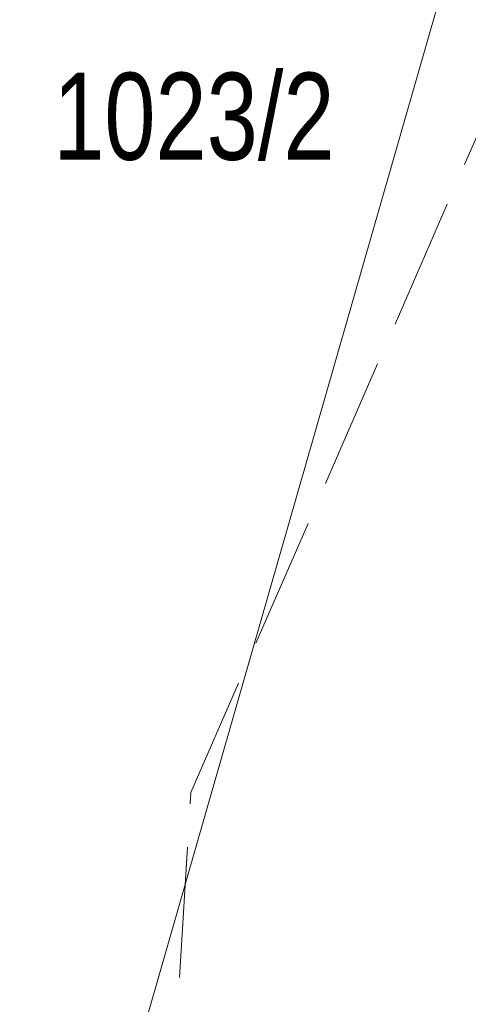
# Model space of a CAD drawing. Header units: metres. Extents: x 7527663 to 7537587, y 5492976 to 5503267.
# Tile 192 of 256: x 7531935 to 7531940, y 5499203 to 5499215. Entities that reach past the tile are written whole.
import ezdxf
from ezdxf.enums import TextEntityAlignment as Align

# ---------------------------------------------------------------- set-up
doc = ezdxf.new("R2010")
doc.units = ezdxf.units.M
doc.linetypes.add('1.5_0.5', pattern=[2, 1.5, -0.5])
doc.linetypes.add('219-500', pattern=[0])
doc.styles.get("Standard").update_dxf_attribs({"font": 'Working1250', "width": 0.75})

msp = doc.modelspace()

# ---------------------------------------------------------------- linework, layer by layer
at = {"layer": '219-działka ewidencyjna', "color": 3, "linetype": '219-500', "lineweight": 18, "flags": 128}
msp.add_lwpolyline([(7531960.98, 5499288.44), (7531934.91, 5499197.64)], dxfattribs=at)
at = {"layer": 'jezdnia', "color": 7, "linetype": '1.5_0.5', "lineweight": 18, "flags": 128}
msp.add_lwpolyline([(7531969.4, 5499308.58), (7531968.35, 5499320.05), (7531969.57, 5499325.86), (7531974.09, 5499338.62), (7531978.74, 5499346.86), (7531985.26, 5499354.31), (7531990.84, 5499361.62), (7531993.9, 5499367.2), (7531997.09, 5499369.33), (7531995.5, 5499370.53), (7531992.04, 5499367.07), (7531986.59, 5499359.23), (7531983.53, 5499355.64), (7531977.68, 5499349.79), (7531974.36, 5499344.47), (7531969.84, 5499334.5), (7531966.12, 5499324.26), (7531965.31, 5499309.77), (7531965.48, 5499307.05), (7531967.02, 5499301.85), (7531967.7, 5499298.27), (7531966.25, 5499291.8), (7531964.72, 5499285.92), (7531962.84, 5499279.1), (7531950.49, 5499247.12), (7531944.68, 5499230.6), (7531942.29, 5499217.88), (7531936.99, 5499205.72), (7531936.41, 5499196.09), (7531941.01, 5499191.33), (7531941.12, 5499201.28), (7531941.2, 5499205.12), (7531941.97, 5499208.27), (7531944.1, 5499212.49), (7531945.12, 5499216.57), (7531945.97, 5499221.94), (7531946.66, 5499227.39), (7531948.45, 5499233.95), (7531954.2, 5499249.3), (7531964.89, 5499274.16), (7531968.12, 5499286.69), (7531969.66, 5499295.12), (7531970.08, 5499300.06)], close=True, dxfattribs=at)

# ---------------------------------------------------------------- texts
at = {"layer": '211-numer działki ewidencyjnej', "color": 3, "linetype": 'CONTINUOUS', "lineweight": 18, "width": 0.79}
msp.add_text('1023/2', height=1, dxfattribs=at).set_placement((7531935.41, 5499213.99), align=Align.TOP_LEFT)

doc.saveas('drawing.dxf')
